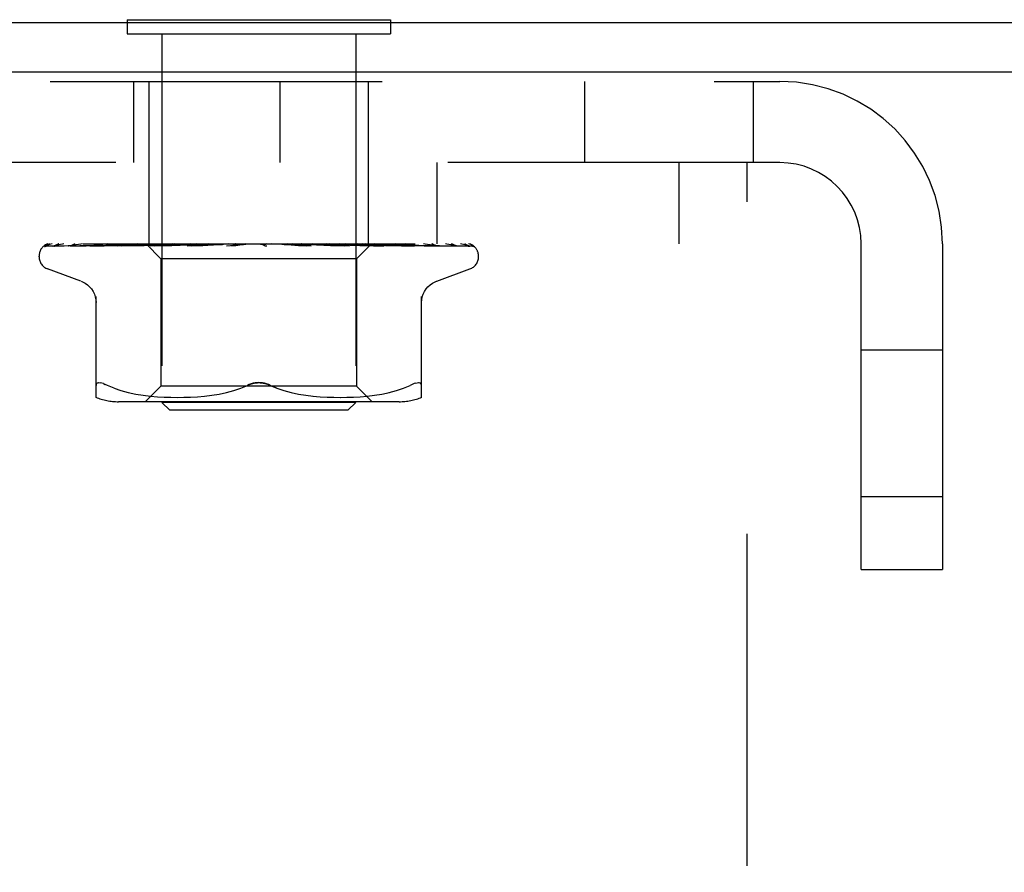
# Model space of a CAD drawing. Header units: inches. Extents: x 0 to 77.3, y 0 to 50.
# Tile 11 of 50: x 9.3 to 10.6, y 30.7 to 31.8. Entities that reach past the tile are written whole.
import ezdxf

# ---------------------------------------------------------------- set-up
doc = ezdxf.new("R2010")
doc.units = ezdxf.units.IN
doc.header["$LTSCALE"] = 4.25
doc.header["$MEASUREMENT"] = 0
doc.linetypes.add('HIDDEN', pattern=[0.2, 0.1, -0.1])
doc.layers.get('0').update_dxf_attribs({"linetype": 'CONTINUOUS'})
doc.layers.add('DEFAULT_2', color=8, linetype='HIDDEN')

msp = doc.modelspace()

# ---------------------------------------------------------------- linework, layer by layer
at = {"color": 3, "linetype": 'Continuous'}
for p, q in [((12.992787, 31.81936), (3.542787, 31.81936)), ((12.992787, 31.75636), (3.540787, 31.75636))]:
    msp.add_line(p, q, dxfattribs=at)
at = {"color": 7, "linetype": 'Continuous'}
for p, q in [((9.479287, 31.82336), (9.479287, 31.81936)), ((9.479287, 31.82336), (9.816287, 31.82336)), ((9.816287, 31.82336), (9.816287, 31.81936))]:
    msp.add_line(p, q, dxfattribs=at)
at = {"layer": 'DEFAULT_2', "color": 8, "linetype": 'HIDDEN'}
for p, q in [((9.479287, 31.81936), (9.479287, 31.80536)), ((9.816287, 31.81936), (9.816287, 31.80536)), ((9.479287, 31.80536), (9.816287, 31.80536)), ((9.523787, 31.80536), (9.523787, 31.33336)), ((9.771787, 31.80536), (9.771787, 31.33336)), ((5.980787, 31.74436), (10.314787, 31.74436)), ((9.487691, 31.64036), (9.487691, 31.74436)), ((9.507287, 31.53636), (9.507287, 31.74436)), ((9.675287, 31.64036), (9.675287, 31.74436)), ((9.788287, 31.53636), (9.788287, 31.74436)), ((10.064787, 31.74436), (10.064787, 31.64036)), ((10.280787, 31.74436), (10.280787, 31.64036)), ((10.314787, 31.64036), (5.980787, 31.64036)), ((9.875487, 31.64036), (9.875487, 31.53636)), ((10.185487, 31.64036), (10.185487, 31.53636)), ((10.272787, 29.89036), (10.272787, 31.64036)), ((6.022787, 31.53636), (10.272787, 31.53636)), ((9.422314, 31.534392), (9.487021, 31.535319)), ((9.426823, 31.534048), (9.486373, 31.535027)), ((9.431222, 31.534392), (9.492957, 31.535319)), ((9.449756, 31.534048), (9.504001, 31.535027)), ((9.471187, 31.534392), (9.505284, 31.535027)), ((9.486373, 31.535027), (9.520416, 31.535574)), ((9.492778, 31.53636), (9.486485, 31.535748)), ((9.486903, 31.535319), (9.504947, 31.535574)), ((9.487021, 31.535319), (9.504999, 31.535574)), ((9.492606, 31.535319), (9.510217, 31.535574)), ((9.50119, 31.534393), (9.52936, 31.535027)), ((9.503536, 31.53636), (9.522537, 31.517359)), ((9.504001, 31.535027), (9.53489, 31.535574)), ((9.504999, 31.535573), (9.504924, 31.535597)), ((9.504948, 31.535573), (9.504975, 31.535597)), ((9.505284, 31.535027), (9.535227, 31.535574)), ((9.508909, 31.533719), (9.575946, 31.535575)), ((9.510218, 31.535573), (9.510036, 31.535597)), ((9.510065, 31.535573), (9.510187, 31.535597)), ((9.526155, 31.53535), (9.517148, 31.534503)), ((9.520416, 31.535573), (9.520127, 31.535597)), ((9.520167, 31.535573), (9.520373, 31.535597)), ((9.537247, 31.53636), (9.526155, 31.53535)), ((9.52897, 31.53636), (9.534832, 31.535597)), ((9.52936, 31.535027), (9.55412, 31.535575)), ((9.535227, 31.535574), (9.534832, 31.535597)), ((9.53489, 31.535574), (9.535164, 31.535597)), ((9.540283, 31.53636), (9.535164, 31.535597)), ((9.536518, 31.534394), (9.557742, 31.535029)), ((9.546597, 31.53636), (9.553619, 31.535597)), ((9.55412, 31.535574), (9.553619, 31.535597)), ((9.553706, 31.535575), (9.554026, 31.535597)), ((9.560429, 31.53636), (9.554026, 31.535597)), ((9.555898, 31.533722), (9.600833, 31.535578)), ((9.557742, 31.535029), (9.576424, 31.535576)), ((9.567882, 31.53636), (9.57581, 31.535597)), ((9.569974, 31.534978), (9.57574, 31.535489)), ((9.57574, 31.535489), (9.578689, 31.535748)), ((9.576052, 31.53558), (9.57581, 31.535597)), ((9.575935, 31.534398), (9.589444, 31.535033)), ((9.575946, 31.535575), (9.576276, 31.535597)), ((9.576424, 31.535576), (9.576052, 31.53558)), ((9.583732, 31.53636), (9.576276, 31.535597)), ((9.578689, 31.535748), (9.58289, 31.536116)), ((9.58289, 31.536116), (9.585699, 31.53636)), ((9.589444, 31.535033), (9.60137, 31.535579)), ((9.592055, 31.53636), (9.600603, 31.535597)), ((9.600833, 31.535578), (9.601111, 31.535597)), ((9.60935, 31.53636), (9.601111, 31.535597)), ((9.60642, 31.533741), (9.636357, 31.53636)), ((9.618242, 31.53636), (9.6271, 31.535597)), ((9.618288, 31.534434), (9.623576, 31.535066)), ((9.623576, 31.535066), (9.628317, 31.535612)), ((9.645496, 31.53636), (9.654346, 31.535597)), ((9.651315, 31.53636), (9.651691, 31.536166)), ((9.653116, 31.535577), (9.652996, 31.535686)), ((9.653088, 31.535598), (9.653125, 31.535568)), ((9.653201, 31.535501), (9.653116, 31.535577)), ((9.653249, 31.535458), (9.653201, 31.535501)), ((9.653363, 31.535359), (9.653302, 31.535411)), ((9.654066, 31.534821), (9.654082, 31.53481)), ((9.663777, 31.53636), (9.654883, 31.535597)), ((9.672834, 31.53636), (9.681354, 31.535597)), ((9.680972, 31.535586), (9.689339, 31.53504)), ((9.681551, 31.535582), (9.681354, 31.535597)), ((9.681551, 31.535583), (9.714772, 31.533727)), ((9.69062, 31.53636), (9.681877, 31.535597)), ((9.714573, 31.533741), (9.684713, 31.53636)), ((9.689339, 31.53504), (9.698786, 31.534406)), ((9.699267, 31.53636), (9.707149, 31.535597)), ((9.706957, 31.535576), (9.707638, 31.535597)), ((9.706958, 31.535577), (9.722332, 31.53503)), ((9.707465, 31.535576), (9.707149, 31.535597)), ((9.707465, 31.535576), (9.763706, 31.53372)), ((9.715914, 31.53636), (9.707638, 31.535597)), ((9.722332, 31.53503), (9.739778, 31.534395)), ((9.723838, 31.53636), (9.730799, 31.535597)), ((9.730681, 31.535574), (9.731237, 31.535597)), ((9.730682, 31.535575), (9.752502, 31.535028)), ((9.731129, 31.535574), (9.730799, 31.535597)), ((9.731129, 31.535575), (9.754197, 31.535027)), ((9.738746, 31.53636), (9.731237, 31.535597)), ((9.741364, 31.535753), (9.734496, 31.53636)), ((9.750436, 31.534935), (9.741364, 31.535753)), ((9.745661, 31.53636), (9.751448, 31.535597)), ((9.763427, 31.533738), (9.750436, 31.534935)), ((9.751371, 31.535574), (9.751819, 31.535597)), ((9.751372, 31.535574), (9.778848, 31.535027)), ((9.751748, 31.535574), (9.751448, 31.535597)), ((9.751748, 31.535574), (9.780281, 31.535027)), ((9.758291, 31.53636), (9.751819, 31.535597)), ((9.752502, 31.535028), (9.777311, 31.534393)), ((9.763947, 31.53636), (9.76621, 31.535977)), ((9.76621, 31.535977), (9.768351, 31.535597)), ((9.768299, 31.535573), (9.768642, 31.535597)), ((9.7683, 31.535574), (9.818335, 31.534718)), ((9.768593, 31.535573), (9.768351, 31.535597)), ((9.768594, 31.535574), (9.80156, 31.535027)), ((9.771293, 31.535977), (9.768642, 31.535597)), ((9.773842, 31.53636), (9.771293, 31.535977)), ((9.791278, 31.5356), (9.773037, 31.517359)), ((9.778848, 31.535027), (9.810123, 31.534392)), ((9.780861, 31.535573), (9.781096, 31.535597)), ((9.780861, 31.535574), (9.817271, 31.535026)), ((9.781062, 31.535573), (9.780896, 31.535597)), ((9.7877, 31.535751), (9.781163, 31.53636)), ((9.796187, 31.534932), (9.7877, 31.535751)), ((9.788604, 31.535573), (9.788732, 31.535597)), ((9.788604, 31.535574), (9.806539, 31.535319)), ((9.788707, 31.535573), (9.788631, 31.535597)), ((9.792, 31.53636), (9.791251, 31.535573)), ((9.791251, 31.535573), (9.791257, 31.535579)), ((9.791251, 31.535574), (9.829947, 31.535026)), ((9.791257, 31.535579), (9.791275, 31.535597)), ((9.797527, 31.535319), (9.8165, 31.535027)), ((9.817271, 31.535026), (9.837469, 31.534717)), ((9.829947, 31.535026), (9.897742, 31.534048)), ((10.418787, 31.11936), (10.418787, 31.53636)), ((10.522787, 31.53636), (10.522787, 31.11936)), ((9.376156, 31.533717), (9.398719, 31.534048)), ((9.376755, 31.533717), (9.422697, 31.534392)), ((9.387156, 31.533717), (9.431222, 31.534392)), ((9.404098, 31.533717), (9.445735, 31.534392)), ((9.406986, 31.533717), (9.426823, 31.534048)), ((9.431542, 31.533712), (9.431637, 31.533718)), ((9.431632, 31.533717), (9.449756, 31.534048)), ((9.435529, 31.533718), (9.471187, 31.534392)), ((9.466992, 31.533718), (9.498141, 31.534392)), ((9.467127, 31.533728), (9.466997, 31.533718)), ((9.471758, 31.533718), (9.50119, 31.534393)), ((9.509164, 31.533735), (9.508913, 31.533719)), ((9.517148, 31.534503), (9.50917, 31.533736)), ((9.514378, 31.533719), (9.536518, 31.534394)), ((9.556158, 31.533739), (9.555894, 31.533722)), ((9.56189, 31.533724), (9.575935, 31.534398)), ((9.61289, 31.533766), (9.618288, 31.534434)), ((9.698786, 31.534406), (9.708569, 31.533732)), ((9.714782, 31.533726), (9.714582, 31.53374)), ((9.739778, 31.534395), (9.757953, 31.533721)), ((9.763714, 31.53372), (9.763432, 31.533737)), ((9.777311, 31.534393), (9.803215, 31.533719)), ((9.80835, 31.533719), (9.808147, 31.533732)), ((9.810123, 31.534392), (9.842816, 31.533718)), ((9.818335, 31.534718), (9.875349, 31.533717)), ((9.837469, 31.534717), (9.901986, 31.533717)), ((9.847121, 31.533722), (9.840481, 31.534492)), ((9.847162, 31.533718), (9.84713, 31.533721)), ((9.84755, 31.534717), (9.86962, 31.534392)), ((9.86962, 31.534392), (9.914828, 31.533717)), ((9.87535, 31.533718), (9.875579, 31.5337)), ((9.878751, 31.533718), (9.878863, 31.533714)), ((9.878863, 31.533714), (9.879007, 31.533699)), ((9.924522, 31.532042), (9.924467, 31.532096)), ((9.366537, 31.519864), (9.366537, 31.520693)), ((9.522537, 31.517359), (9.522537, 31.354336)), ((9.773037, 31.517359), (9.522537, 31.517359)), ((9.773037, 31.517359), (9.773037, 31.354336)), ((9.929037, 31.519864), (9.929037, 31.520693)), ((9.419795, 31.488809), (9.377503, 31.504202)), ((9.875779, 31.488809), (9.918071, 31.504202)), ((9.439454, 31.339852), (9.439454, 31.469074)), ((9.85612, 31.339852), (9.85612, 31.469074)), ((10.418787, 31.40061), (10.522787, 31.40061)), ((9.448839, 31.357506), (9.451278, 31.356534)), ((9.454037, 31.355271), (9.451278, 31.356534)), ((9.462499, 31.351666), (9.454037, 31.355271)), ((9.462469, 31.351675), (9.471359, 31.3486)), ((9.471311, 31.348615), (9.480717, 31.346091)), ((9.480664, 31.346104), (9.490272, 31.344089)), ((9.522537, 31.354336), (9.502537, 31.334336)), ((9.773037, 31.354336), (9.522537, 31.354336)), ((9.597029, 31.3441), (9.60653, 31.346085)), ((9.606446, 31.346066), (9.615753, 31.348561)), ((9.615706, 31.348547), (9.624623, 31.351632)), ((9.624602, 31.351624), (9.633204, 31.355271)), ((9.670972, 31.351624), (9.66237, 31.355271)), ((9.679821, 31.348561), (9.689127, 31.346066)), ((9.689044, 31.346085), (9.698545, 31.3441)), ((9.773037, 31.354336), (9.793037, 31.334336)), ((9.805302, 31.344089), (9.81491, 31.346104)), ((9.814857, 31.346091), (9.824263, 31.348615)), ((9.824215, 31.3486), (9.833105, 31.351675)), ((9.833075, 31.351666), (9.841537, 31.355271)), ((9.827379, 31.334336), (9.468194, 31.334336)), ((9.490221, 31.344098), (9.499808, 31.342577)), ((9.499759, 31.342585), (9.509178, 31.341474)), ((9.509122, 31.341479), (9.518105, 31.340709)), ((9.518023, 31.340715), (9.526755, 31.340226)), ((9.533787, 31.32336), (9.523787, 31.33336)), ((9.771787, 31.33336), (9.523787, 31.33336)), ((9.52664, 31.340231), (9.535137, 31.33994)), ((9.534992, 31.339943), (9.543448, 31.339857)), ((9.543278, 31.339857), (9.551874, 31.339937)), ((9.551685, 31.339933), (9.560461, 31.340225)), ((9.560262, 31.340216), (9.569347, 31.340728)), ((9.569152, 31.340714), (9.578445, 31.341512)), ((9.578264, 31.341494), (9.587758, 31.34262)), ((9.587605, 31.342599), (9.597149, 31.344122)), ((9.698425, 31.344122), (9.707969, 31.342599)), ((9.707816, 31.34262), (9.71731, 31.341494)), ((9.717129, 31.341512), (9.726422, 31.340714)), ((9.726227, 31.340728), (9.735312, 31.340216)), ((9.735113, 31.340225), (9.743889, 31.339933)), ((9.7437, 31.339937), (9.752296, 31.339857)), ((9.752126, 31.339857), (9.760582, 31.339943)), ((9.760437, 31.33994), (9.768934, 31.340231)), ((9.761787, 31.32336), (9.771787, 31.33336)), ((9.768819, 31.340226), (9.777551, 31.340715)), ((9.777469, 31.340709), (9.786452, 31.341479)), ((9.786396, 31.341474), (9.795815, 31.342585)), ((9.795766, 31.342577), (9.805353, 31.344098)), ((9.761787, 31.32336), (9.533787, 31.32336)), ((10.418787, 31.21311), (10.522787, 31.21311)), ((10.418787, 31.11936), (10.522787, 31.11936))]:
    msp.add_line(p, q, dxfattribs=at)
for points in [[(9.383231, 31.53636), (9.381608, 31.53598), (9.379975, 31.535544), (9.378438, 31.53508), (9.376985, 31.534585), (9.37561, 31.534053), (9.374311, 31.533474), (9.373435, 31.53303)], [(9.380014, 31.53636), (9.379792, 31.536281), (9.379118, 31.536018), (9.378474, 31.535738), (9.37786, 31.535446), (9.377279, 31.535144), (9.376732, 31.534839), (9.376219, 31.534535), (9.375742, 31.534235), (9.375306, 31.533947), (9.374909, 31.533674), (9.374562, 31.533426), (9.373925, 31.53296)], [(9.377574, 31.53636), (9.376605, 31.53599), (9.375733, 31.535594), (9.375597, 31.535525)], [(9.398146, 31.53636), (9.396419, 31.53608), (9.394132, 31.535681), (9.39191, 31.535263), (9.389755, 31.534831), (9.387666, 31.53438), (9.38565, 31.533914), (9.384264, 31.533573)], [(9.385381, 31.533717), (9.451893, 31.534717), (9.472721, 31.535026)], [(9.391722, 31.53636), (9.391468, 31.536271), (9.390789, 31.536015), (9.390135, 31.535743), (9.38951, 31.535461), (9.388913, 31.535174), (9.388346, 31.534887), (9.387813, 31.534605), (9.387316, 31.534334), (9.386465, 31.53386)], [(9.421965, 31.53636), (9.420023, 31.536114), (9.417088, 31.535723), (9.414176, 31.535315), (9.411293, 31.534893), (9.408439, 31.534457), (9.405622, 31.534006), (9.403647, 31.533678)], [(9.412611, 31.53636), (9.412095, 31.536176), (9.411284, 31.535859), (9.41051, 31.535529), (9.409779, 31.535196), (9.409096, 31.534871), (9.40791, 31.534295)], [(9.453885, 31.53636), (9.451723, 31.536128), (9.448225, 31.53574), (9.444703, 31.535336), (9.441169, 31.534917), (9.437623, 31.534485), (9.434071, 31.534038), (9.431552, 31.533713)], [(9.441926, 31.53636), (9.441278, 31.536121), (9.440401, 31.535767), (9.439575, 31.535408), (9.43881, 31.535061), (9.438095, 31.534733), (9.43743, 31.534433), (9.436829, 31.534173), (9.4363, 31.533963), (9.435883, 31.533818), (9.435756, 31.53378)], [(9.445735, 31.534392), (9.503924, 31.535319), (9.520167, 31.535574)], [(9.486485, 31.535748), (9.482473, 31.535345), (9.478406, 31.534928), (9.474286, 31.534497), (9.467135, 31.533728)], [(9.475142, 31.53486), (9.474457, 31.534557), (9.473812, 31.534288), (9.473214, 31.534063), (9.472691, 31.533894), (9.472262, 31.533787), (9.471947, 31.533734), (9.471756, 31.533719)], [(9.478601, 31.53636), (9.478146, 31.536185), (9.477356, 31.535858), (9.476592, 31.53552), (9.475142, 31.53486)], [(9.498141, 31.534392), (9.541594, 31.53532), (9.553707, 31.535574)], [(9.503608, 31.53636), (9.503888, 31.536168), (9.5042, 31.535977), (9.504545, 31.535786), (9.504924, 31.535597)], [(9.50391, 31.53636), (9.504224, 31.536087), (9.504485, 31.535871), (9.504693, 31.535711), (9.504846, 31.535612), (9.504939, 31.535574), (9.504948, 31.535573)], [(9.504545, 31.53636), (9.504751, 31.536087), (9.504901, 31.535871), (9.504994, 31.535711), (9.505029, 31.535612), (9.505005, 31.535574), (9.504999, 31.535573)], [(9.505348, 31.53636), (9.505204, 31.536168), (9.505094, 31.535977), (9.505017, 31.535786), (9.504975, 31.535597)], [(9.50708, 31.53636), (9.507772, 31.536168), (9.508496, 31.535977), (9.50925, 31.535786), (9.510036, 31.535597)], [(9.508476, 31.53636), (9.508886, 31.536087), (9.509247, 31.535871), (9.509564, 31.535711), (9.509829, 31.535612), (9.510036, 31.535574), (9.510065, 31.535573)], [(9.512236, 31.53636), (9.511674, 31.536168), (9.511145, 31.535977), (9.510649, 31.535786), (9.510187, 31.535597)], [(9.510356, 31.53636), (9.510449, 31.536087), (9.510482, 31.535871), (9.510455, 31.535711), (9.510371, 31.535612), (9.510218, 31.535573)], [(9.519737, 31.535661), (9.518256, 31.534952), (9.517525, 31.53462), (9.516807, 31.534321), (9.516125, 31.534074), (9.515495, 31.53389), (9.514945, 31.533777), (9.514496, 31.533726), (9.514369, 31.53372)], [(9.515637, 31.53636), (9.516717, 31.536168), (9.517826, 31.535977), (9.518963, 31.535786), (9.520127, 31.535597)], [(9.518076, 31.53636), (9.518567, 31.536087), (9.519017, 31.535871), (9.519431, 31.535711), (9.519799, 31.535612), (9.520112, 31.535574), (9.520167, 31.535573)], [(9.521295, 31.53636), (9.520486, 31.53601), (9.519737, 31.535661)], [(9.524023, 31.53636), (9.523063, 31.536168), (9.522135, 31.535977), (9.521238, 31.535786), (9.520373, 31.535597)], [(9.521135, 31.53636), (9.521109, 31.536087), (9.521025, 31.535871), (9.52088, 31.535711), (9.520681, 31.535612), (9.520416, 31.535573)], [(9.532365, 31.53636), (9.532919, 31.536087), (9.533442, 31.535871), (9.533937, 31.535711), (9.534394, 31.535612), (9.534802, 31.535574), (9.53489, 31.535574)], [(9.536491, 31.53636), (9.536349, 31.536087), (9.53615, 31.535871), (9.535892, 31.535711), (9.535584, 31.535612), (9.535227, 31.535574)], [(9.550826, 31.53636), (9.551427, 31.536085), (9.552002, 31.535869), (9.552555, 31.535711), (9.553079, 31.535613), (9.553568, 31.535575), (9.553706, 31.535575)], [(9.55587, 31.53636), (9.555616, 31.536087), (9.55531, 31.535871), (9.554948, 31.535711), (9.554542, 31.535612), (9.55412, 31.535574)], [(9.556187, 31.533741), (9.568676, 31.534862), (9.569974, 31.534978)], [(9.568432, 31.53636), (9.568255, 31.536275), (9.56765, 31.535968), (9.567056, 31.535651), (9.566459, 31.535327), (9.565846, 31.535004), (9.565208, 31.534687), (9.564537, 31.534389), (9.563848, 31.534128), (9.563145, 31.533918), (9.562472, 31.533783), (9.561873, 31.533724)], [(9.57279, 31.53636), (9.573409, 31.536087), (9.574017, 31.535871), (9.57462, 31.535711), (9.575204, 31.535612), (9.575754, 31.535574), (9.575946, 31.535575)], [(9.578571, 31.53636), (9.578243, 31.536106), (9.577876, 31.5359), (9.577467, 31.535742), (9.577024, 31.535635), (9.576553, 31.535581), (9.576424, 31.535576)], [(9.597466, 31.53636), (9.598084, 31.536087), (9.598702, 31.535871), (9.599327, 31.535711), (9.599944, 31.535612), (9.600536, 31.535574), (9.600833, 31.535578)], [(9.601371, 31.535579), (9.601193, 31.535574), (9.600603, 31.535597)], [(9.603774, 31.53636), (9.603327, 31.536087), (9.602843, 31.535871), (9.602317, 31.535711), (9.601762, 31.535612), (9.601371, 31.535579)], [(9.618214, 31.53636), (9.618056, 31.536265), (9.617672, 31.536019), (9.617306, 31.535772), (9.616933, 31.535516), (9.61654, 31.535252), (9.616119, 31.534984), (9.615653, 31.534711), (9.615128, 31.534442), (9.614546, 31.534192), (9.613903, 31.533976), (9.613236, 31.53382), (9.612804, 31.533757)], [(9.62396, 31.53636), (9.624555, 31.536087), (9.625162, 31.535871), (9.625786, 31.535711), (9.626412, 31.535612), (9.627026, 31.535574), (9.627633, 31.535597)], [(9.628317, 31.535612), (9.627714, 31.535574), (9.627101, 31.535597)], [(9.630567, 31.53636), (9.630046, 31.536087), (9.629498, 31.535871), (9.628917, 31.535711), (9.628317, 31.535612)], [(9.651691, 31.536166), (9.651866, 31.536087), (9.652439, 31.535871), (9.65304, 31.535711), (9.653654, 31.535612), (9.654266, 31.535574), (9.654883, 31.535597)], [(9.651691, 31.536166), (9.652103, 31.535965), (9.65255, 31.535733), (9.652976, 31.535497), (9.653382, 31.535258), (9.653772, 31.535015), (9.654066, 31.534821)], [(9.652996, 31.535686), (9.65294, 31.535737), (9.652855, 31.535812), (9.652744, 31.535906), (9.652598, 31.536025), (9.652428, 31.536153), (9.652249, 31.53628), (9.652127, 31.53636)], [(9.653125, 31.535568), (9.653342, 31.535378), (9.653526, 31.535223), (9.653766, 31.535035), (9.654066, 31.534821)], [(9.653589, 31.535172), (9.653506, 31.535239), (9.65343, 31.535302)], [(9.654082, 31.53481), (9.654005, 31.534862), (9.653886, 31.534946), (9.653777, 31.535026), (9.653679, 31.535101)], [(9.654082, 31.53481), (9.654411, 31.534604), (9.654819, 31.534382), (9.655286, 31.534172), (9.655807, 31.533988), (9.656378, 31.533842), (9.656974, 31.53375), (9.657566, 31.533717), (9.658152, 31.533741)], [(9.657983, 31.53636), (9.657407, 31.536087), (9.656815, 31.535871), (9.656199, 31.535711), (9.655576, 31.535612), (9.65496, 31.535574), (9.654346, 31.535597)], [(9.678543, 31.53636), (9.679029, 31.536087), (9.679547, 31.535871), (9.680103, 31.535711), (9.680683, 31.535612), (9.680972, 31.535585)], [(9.680972, 31.535585), (9.681272, 31.535574), (9.681877, 31.535597)], [(9.68503, 31.53636), (9.68442, 31.536087), (9.683805, 31.535871), (9.683178, 31.535711), (9.682553, 31.535612), (9.681948, 31.535574), (9.681551, 31.535582)], [(9.703226, 31.535933), (9.702718, 31.536221), (9.702459, 31.53636)], [(9.708609, 31.53373), (9.708463, 31.533741), (9.707826, 31.533829), (9.70716, 31.533988), (9.706497, 31.534209), (9.705872, 31.534467), (9.705283, 31.534752), (9.704736, 31.535046), (9.70422, 31.535344), (9.703226, 31.535933)], [(9.704659, 31.53636), (9.705063, 31.536087), (9.705508, 31.535871), (9.705999, 31.535711), (9.706524, 31.535612), (9.706957, 31.535576)], [(9.710731, 31.53636), (9.71011, 31.536087), (9.709493, 31.535871), (9.708877, 31.535711), (9.708274, 31.535612), (9.7077, 31.535574), (9.707465, 31.535576)], [(9.72872, 31.53636), (9.729027, 31.536087), (9.729383, 31.535871), (9.729791, 31.535711), (9.730241, 31.535612), (9.730681, 31.535574)], [(9.734157, 31.53636), (9.733546, 31.536087), (9.732952, 31.535871), (9.732368, 31.535711), (9.731809, 31.535612), (9.731287, 31.535574), (9.731129, 31.535574)], [(9.749855, 31.53636), (9.750055, 31.536087), (9.750309, 31.535871), (9.750619, 31.535711), (9.750978, 31.535612), (9.751371, 31.535574)], [(9.753821, 31.535059), (9.75247, 31.535739), (9.751801, 31.536066), (9.751158, 31.53636)], [(9.754462, 31.53636), (9.753883, 31.536087), (9.753332, 31.535871), (9.752802, 31.535711), (9.752306, 31.535612), (9.751857, 31.535574), (9.751748, 31.535574)], [(9.757965, 31.533721), (9.757856, 31.533726), (9.757305, 31.533788), (9.756657, 31.533925), (9.755952, 31.534141), (9.755236, 31.534412), (9.75452, 31.534725), (9.753821, 31.535059)], [(9.754197, 31.535027), (9.794778, 31.534049), (9.808355, 31.533718)], [(9.767302, 31.53636), (9.767387, 31.536087), (9.767529, 31.535871), (9.767731, 31.535711), (9.767986, 31.535612), (9.768299, 31.535573)], [(9.770911, 31.53636), (9.770386, 31.536087), (9.769897, 31.535871), (9.769441, 31.535711), (9.769027, 31.535612), (9.768665, 31.535574), (9.768593, 31.535573)], [(9.778034, 31.53636), (9.778799, 31.536168), (9.779531, 31.535977), (9.78023, 31.535786), (9.780896, 31.535597)], [(9.780281, 31.535027), (9.830412, 31.534048), (9.847167, 31.533718)], [(9.780429, 31.53636), (9.780395, 31.536087), (9.780421, 31.535871), (9.780507, 31.535711), (9.78065, 31.535612), (9.780861, 31.535573)], [(9.78291, 31.53636), (9.782457, 31.536087), (9.782049, 31.535871), (9.781683, 31.535711), (9.781365, 31.535612), (9.781104, 31.535574), (9.781062, 31.535573)], [(9.784836, 31.53636), (9.783946, 31.536168), (9.783025, 31.535977), (9.782075, 31.535786), (9.781096, 31.535597)], [(9.787414, 31.53636), (9.787769, 31.536168), (9.78809, 31.535977), (9.788377, 31.535786), (9.788631, 31.535597)], [(9.788762, 31.53636), (9.788612, 31.536087), (9.78852, 31.535871), (9.788487, 31.535711), (9.788511, 31.535612), (9.788604, 31.535573)], [(9.790025, 31.53636), (9.789662, 31.536087), (9.789349, 31.535871), (9.789085, 31.535711), (9.788875, 31.535612), (9.788724, 31.535574), (9.788707, 31.535573)], [(9.790878, 31.53636), (9.79039, 31.536168), (9.789869, 31.535977), (9.789317, 31.535786), (9.788732, 31.535597)], [(9.791748, 31.53636), (9.79168, 31.536168), (9.791578, 31.535977), (9.791443, 31.535786), (9.791275, 31.535597)], [(9.80814, 31.533733), (9.804966, 31.534056), (9.796187, 31.534932)], [(9.799696, 31.534839), (9.798106, 31.535575), (9.797285, 31.535945), (9.796439, 31.5363), (9.796285, 31.53636)], [(9.803216, 31.533719), (9.802894, 31.533746), (9.802428, 31.533829), (9.801848, 31.533985), (9.801184, 31.534214), (9.800456, 31.534505), (9.799696, 31.534839)], [(9.80156, 31.535027), (9.859428, 31.534048), (9.878756, 31.533717)], [(9.806304, 31.535319), (9.893711, 31.534048), (9.916021, 31.533717)], [(9.8165, 31.535027), (9.878864, 31.534048), (9.899644, 31.533717)], [(9.840481, 31.534492), (9.836631, 31.534924), (9.832814, 31.535341), (9.829031, 31.535745), (9.823032, 31.53636)], [(9.838313, 31.535476), (9.837517, 31.535823), (9.836684, 31.536161), (9.836153, 31.53636)], [(9.842818, 31.533718), (9.842816, 31.533719), (9.842729, 31.533727), (9.842501, 31.533768), (9.842141, 31.533863), (9.841664, 31.534022), (9.841095, 31.534241), (9.840468, 31.534506), (9.839788, 31.534809), (9.838313, 31.535476)], [(9.878998, 31.533699), (9.876743, 31.534025), (9.873546, 31.534474), (9.870333, 31.534908), (9.867112, 31.535328), (9.863882, 31.535733), (9.860653, 31.536122), (9.858598, 31.53636)], [(9.875552, 31.533706), (9.875514, 31.533716), (9.875317, 31.533777), (9.87499, 31.533898), (9.874547, 31.534083), (9.874011, 31.534322), (9.873413, 31.5346), (9.872749, 31.534911), (9.872021, 31.535248), (9.871234, 31.535599), (9.870388, 31.535953), (9.869497, 31.536291), (9.869299, 31.53636)], [(9.902714, 31.533642), (9.901033, 31.533974), (9.898613, 31.534429), (9.896137, 31.53487), (9.893612, 31.535296), (9.891038, 31.535707), (9.88842, 31.536101), (9.88659, 31.53636)], [(9.898506, 31.534609), (9.897916, 31.534906), (9.897285, 31.535214), (9.896619, 31.535523), (9.895919, 31.535826), (9.89519, 31.536117), (9.894515, 31.53636)], [(9.917731, 31.533426), (9.916626, 31.53379), (9.915, 31.534283), (9.91329, 31.534754), (9.911502, 31.535204), (9.909634, 31.535635), (9.907682, 31.536045), (9.906033, 31.53636)], [(9.915685, 31.534016), (9.915206, 31.534305), (9.914683, 31.534609), (9.914116, 31.534923), (9.913511, 31.53524), (9.912869, 31.535552), (9.912191, 31.535856), (9.91148, 31.536144), (9.910888, 31.53636)], [(9.924694, 31.531915), (9.92385, 31.53274), (9.922723, 31.533607), (9.921574, 31.534311), (9.920393, 31.534907), (9.91916, 31.535433), (9.91785, 31.535904), (9.916328, 31.53636)], [(9.924177, 31.532379), (9.924055, 31.532496), (9.923916, 31.532626), (9.923765, 31.532767), (9.9236, 31.532915), (9.923424, 31.53307), (9.923235, 31.533231), (9.923035, 31.533398), (9.922823, 31.533569), (9.9226, 31.533742), (9.922367, 31.533919), (9.922122, 31.534096), (9.921868, 31.534275), (9.921603, 31.534454), (9.921329, 31.534632), (9.921045, 31.53481), (9.920751, 31.534986), (9.920448, 31.53516), (9.920134, 31.535332), (9.919811, 31.535501), (9.919479, 31.535666), (9.919138, 31.535827), (9.918788, 31.535982), (9.91843, 31.536131), (9.918064, 31.536273), (9.917827, 31.53636)], [(9.373429, 31.533026), (9.373761, 31.53319), (9.374283, 31.533395), (9.374877, 31.533564), (9.375519, 31.533675), (9.37616, 31.533718)], [(9.373925, 31.53296), (9.37389, 31.532935), (9.373833, 31.532894), (9.373876, 31.532922), (9.374029, 31.533013), (9.374302, 31.533155), (9.374683, 31.533319), (9.375163, 31.533482), (9.375717, 31.533614), (9.376318, 31.533696), (9.376757, 31.533718)], [(9.38426, 31.533574), (9.384468, 31.533621), (9.38495, 31.533693), (9.385386, 31.533718)], [(9.38597, 31.53359), (9.385899, 31.533553), (9.385757, 31.533481), (9.385729, 31.533468), (9.385826, 31.533505), (9.386061, 31.533576), (9.386423, 31.533653), (9.386894, 31.533707), (9.387157, 31.533718)], [(9.386465, 31.53386), (9.386138, 31.53368), (9.38597, 31.53359)], [(9.40364, 31.533678), (9.403849, 31.533705), (9.404104, 31.533718)], [(9.406613, 31.53371), (9.406535, 31.533683), (9.406477, 31.533664), (9.406546, 31.533679), (9.406751, 31.533706), (9.406984, 31.533718)], [(9.40791, 31.534295), (9.407424, 31.534063), (9.407022, 31.533879), (9.406719, 31.533752), (9.406613, 31.53371)], [(9.435756, 31.53378), (9.435605, 31.533741), (9.435478, 31.533717), (9.435503, 31.533718), (9.435526, 31.533718)], [(9.897742, 31.534048), (9.920395, 31.533717), (9.920787, 31.533696), (9.921172, 31.533652), (9.921546, 31.533586), (9.92191, 31.533498), (9.922261, 31.533391), (9.922598, 31.533267), (9.922919, 31.533128), (9.923222, 31.532975), (9.923509, 31.532811), (9.923772, 31.532642), (9.924013, 31.53247), (9.924216, 31.532311), (9.924366, 31.532184), (9.924469, 31.532092), (9.924515, 31.532049), (9.924521, 31.532044)], [(9.900447, 31.533622), (9.900492, 31.533611), (9.900556, 31.533591), (9.900485, 31.533619), (9.900274, 31.533713), (9.899948, 31.533871), (9.899534, 31.53408), (9.898506, 31.534609)], [(9.899646, 31.533718), (9.899993, 31.533698), (9.900307, 31.533653), (9.900447, 31.533622)], [(9.901981, 31.533718), (9.902443, 31.533687), (9.902715, 31.533643)], [(9.914827, 31.533718), (9.915238, 31.533697), (9.915781, 31.533623), (9.916244, 31.533514), (9.916599, 31.533397), (9.916817, 31.533306), (9.916874, 31.533279)], [(9.916874, 31.533279), (9.916907, 31.533263), (9.916874, 31.533282), (9.916724, 31.533371), (9.91646, 31.533534), (9.915685, 31.534016)], [(9.916016, 31.533718), (9.916595, 31.533681), (9.917174, 31.533583), (9.917666, 31.533449), (9.917722, 31.53343)], [(9.924467, 31.532096), (9.924355, 31.532205), (9.924177, 31.532379)], [(9.420262, 31.488639), (9.42218, 31.487862), (9.42544, 31.486152), (9.428477, 31.484031), (9.431239, 31.481518), (9.433672, 31.478661), (9.435719, 31.475507), (9.437343, 31.47212), (9.438516, 31.468566), (9.43922, 31.464902), (9.439454, 31.461231)], [(9.85612, 31.461231), (9.856353, 31.464902), (9.857058, 31.468566), (9.858231, 31.47212), (9.859855, 31.475507), (9.861902, 31.478661), (9.864335, 31.481518), (9.867097, 31.484031), (9.870134, 31.486152), (9.873394, 31.487862), (9.875311, 31.488639)], [(9.442051, 31.358578), (9.440981, 31.358182), (9.440168, 31.357506), (9.43964, 31.356534), (9.439454, 31.355271)], [(9.442051, 31.358578), (9.443361, 31.358712), (9.444915, 31.358578)], [(9.448839, 31.357506), (9.446734, 31.358182), (9.444915, 31.358578)], [(9.633204, 31.355271), (9.63446, 31.355851), (9.635785, 31.356393), (9.637181, 31.356904), (9.638634, 31.357368), (9.640132, 31.357771), (9.641663, 31.35811), (9.643219, 31.358374), (9.644772, 31.358564), (9.646294, 31.358675), (9.647787, 31.358709)], [(9.647787, 31.358709), (9.6454, 31.358622), (9.642962, 31.358337), (9.640485, 31.357853), (9.63801, 31.357177), (9.635576, 31.356317), (9.633204, 31.355271)], [(9.647787, 31.358709), (9.649695, 31.358651), (9.651617, 31.358475), (9.653553, 31.358176), (9.655464, 31.357767), (9.657319, 31.357252), (9.659101, 31.356654), (9.660783, 31.355996), (9.66237, 31.355271)], [(9.66237, 31.355271), (9.659995, 31.356318), (9.65756, 31.357179), (9.655084, 31.357854), (9.652607, 31.358338), (9.650171, 31.358622), (9.647787, 31.358709)], [(9.84884, 31.358182), (9.850659, 31.358578), (9.852213, 31.358712), (9.853523, 31.358578)], [(9.85612, 31.355271), (9.855934, 31.356534), (9.855406, 31.357506), (9.854593, 31.358182), (9.853523, 31.358578)], [(9.66237, 31.355271), (9.670951, 31.351632), (9.679868, 31.348547)], [(9.84884, 31.358182), (9.846735, 31.357506), (9.844296, 31.356534), (9.841537, 31.355271)]]:
    msp.add_lwpolyline(points, dxfattribs=at)
for centre, radius, start, end in [((10.314787, 31.53636), 0.208, 0, 90), ((10.314787, 31.53636), 0.104, 0, 90), ((9.383204, 31.520693), 0.016667, 117.148769, 180), ((9.91237, 31.520693), 0.016667, 0, 42.235341), ((9.383204, 31.519864), 0.016667, 180, 250), ((9.91237, 31.519864), 0.016667, 290, 360), ((9.468194, 31.411914), 0.077578, 247.923935, 270), ((9.827379, 31.411914), 0.077578, 270, 292.076065)]:
    msp.add_arc(centre, radius, start, end, dxfattribs=at)

doc.saveas('drawing.dxf')
